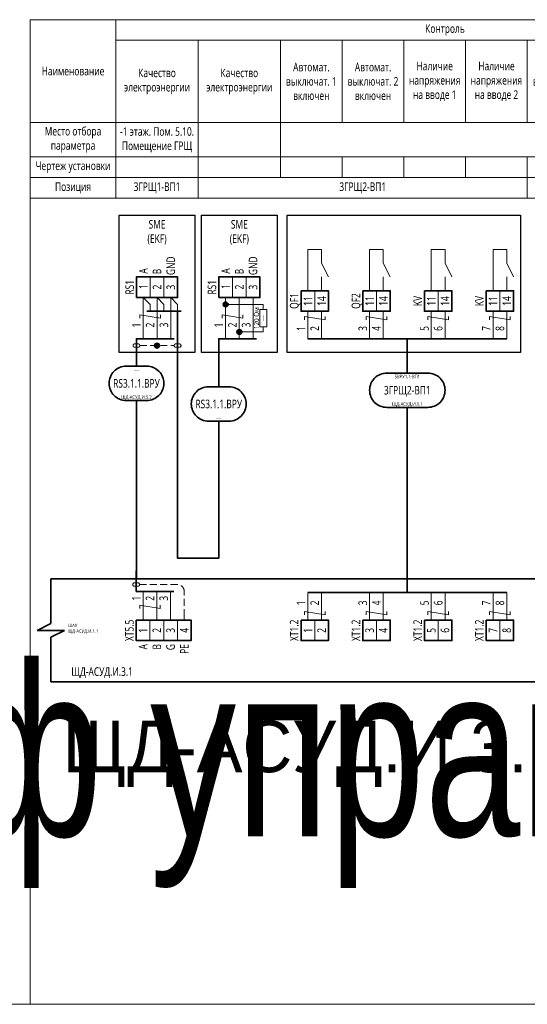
# Model space of a CAD drawing. Header units: millimetres. Extents: x -1173 to 6733, y -4591 to 345.
# Tile 30 of 93: x -79 to 69, y -2407 to -2120. Entities that reach past the tile are written whole.
import ezdxf
from ezdxf.enums import TextEntityAlignment as Align

# ---------------------------------------------------------------- set-up
doc = ezdxf.new("R2018")
doc.units = ezdxf.units.MM
doc.set_wipeout_variables(frame=1)
doc.linetypes.add('JIS_02_2.0', pattern=[3, 2, -1])
doc.layers.get('0').update_dxf_attribs({"lineweight": 15})
for name, color, linetype, lineweight in [('AK_Drawing', 7, 'Continuous', 35), ('AK_Drawing_Thin', 7, 'Continuous', 15), ('AK_Equipment', 7, 'Continuous', 35), ('AK_Multy_Wire', 7, 'Continuous', 35), ('AK_Table', 7, 'Continuous', 35), ('AK_Wire', 7, 'Continuous', 15), ('AK_Wire_Number', 7, 'Continuous', 15)]:
    doc.layers.add(name, color=color, linetype=linetype, lineweight=lineweight)
doc.layers.add('UNPLOTTED', color=2, linetype='Continuous', lineweight=15, plot=False)
doc.styles.add('PT Sans Narrow', font='PTN57F.ttf')
doc.styles.get("Standard").update_dxf_attribs({"font": 'arial.ttf'})
doc.styles.add('Trebuchet MS', font='trebuc.ttf', dxfattribs={"width": 0.75})

# ---------------------------------------------------------------- blocks, each defined once
blk = doc.blocks.new('*U70')
at = {"style": 'Trebuchet MS', "width": 0.75}
for tag, flags, p in [('NAME', 9, (-1, 0)), ('TYPE', 9, (-1, -3)), ('ASSYCODE', 9, (-1, -6)), ('MFG', 9, (-1, -9)), ('MESUREMENT_UNITS', 9, (-1, -13.44)), ('WEIGHT', 9, (-1, -18)), ('COUNT', 9, (-1, -16.98)), ('SORTING_SECTION', 9, (-1, -22.98)), ('XREF', 1, (-1, -24))]:
    blk.add_attdef(tag, text='', height=2, dxfattribs=dict(at, flags=flags)).set_placement(p, align=Align.RIGHT)
blk.add_attdef('TAG1', text='', height=2.5, dxfattribs=at).set_placement((2, -27), align=Align.MIDDLE_LEFT)
at = {"lineweight": 30, "width": 0.75, "flags": 104}
blk.add_attdef('CATDESC', text='', height=2.5, dxfattribs=at).set_placement((370, -25), align=Align.MIDDLE_RIGHT)
at = {"layer": 'UNPLOTTED', "style": 'Trebuchet MS', "width": 0.75, "flags": 8}
for tag, p in [('DESC1', (1, -3)), ('DESC2', (1, -5)), ('DESC3', (1, -7)), ('FAMILY', (1, -13.73)), ('SYSTEM_NAME', (1, -17.99)), ('POSITION_N', (1, -15.99))]:
    blk.add_attdef(tag, p, '', height=1, dxfattribs=at)
blk = doc.blocks.new('*U1')
at = {"layer": 'UNPLOTTED'}
blk.add_lwpolyline([(0, 0), (-395, 0), (-395, 287), (0, 287)], close=True, dxfattribs=at)
blk = doc.blocks.new('*U472')
for p, q in [((-4, -13), (-4, 0)), ((-4, 0), (0, 0)), ((294, 0), (0, 0)), ((-8, -15), (-4, -13)), ((0, -15), (-8, -15)), ((-4, -17), (0, -15)), ((-4, -30), (-4, -17)), ((-4, -30), (0, -30)), ((0, -30), (294, -30))]:
    blk.add_line(p, q)
at = {"style": 'Trebuchet MS', "width": 0.75}
blk.add_attdef('TAG1', text='', height=2.5, dxfattribs=at).set_placement((2, -27), align=Align.MIDDLE_LEFT)
at = {"lineweight": 30, "width": 0.75, "flags": 104}
blk.add_attdef('CATDESC', text='', height=2.5, dxfattribs=at).set_placement((292, -25), align=Align.MIDDLE_RIGHT)
at = {"layer": 'UNPLOTTED', "style": 'Trebuchet MS', "width": 0.75, "flags": 8}
for tag, p in [('DESC1', (1, -3)), ('DESC2', (1, -5)), ('DESC3', (1, -7)), ('FAMILY', (1, -13.73)), ('SYSTEM_NAME', (1, -17.99)), ('POSITION_N', (1, -15.99))]:
    blk.add_attdef(tag, p, '', height=1, dxfattribs=at)
blk = doc.blocks.new('*T471')
at = {"layer": 'AK_Table', "color": 0, "linetype": 'ByBlock', "lineweight": -2, "transparency": 16777216}
for p, q in [((0, 0), (289, 0)), ((0, 0), (0, -52)), ((25, 0), (25, -52)), ((217, 0), (217, -30)), ((235, 0), (235, -30)), ((253, 0), (253, -30)), ((271, 0), (271, -30)), ((289, 0), (289, -52)), ((25, -6), (289, -6)), ((49, -6), (49, -52)), ((73, -6), (73, -46)), ((91, -6), (91, -30)), ((109, -6), (109, -30)), ((127, -6), (127, -30)), ((145, -6), (145, -30)), ((163, -6), (163, -30)), ((181, -6), (181, -30)), ((199, -6), (199, -30)), ((0, -30), (289, -30)), ((0, -40), (289, -40)), ((91, -40), (91, -46)), ((109, -40), (109, -46)), ((127, -40), (127, -46)), ((145, -40), (145, -52)), ((163, -40), (163, -46)), ((181, -40), (181, -46)), ((199, -40), (199, -46)), ((217, -40), (217, -52)), ((235, -40), (235, -46)), ((253, -40), (253, -46)), ((271, -40), (271, -46)), ((0, -46), (289, -46)), ((0, -52), (289, -52))]:
    blk.add_line(p, q, dxfattribs=at)
at = {"layer": 'AK_Table', "color": 0, "transparency": 16777216, "char_height": 2.5, "attachment_point": 5, "style": 'Trebuchet MS'}
for s, insert, width in [('Контроль ', (121, -3), 191), ('Автомат. выключат. 1 включен', (82, -18), 17), ('Автомат. выключат. 2 включен', (100, -18), 17), ('Наличие напряжения на вводе 1', (118, -18), 17), ('Наличие напряжения на вводе 2', (136, -18), 17), ('Автомат. выключат. 1 включен', (154, -18), 17), ('Автомат. выключат. 2 включен', (172, -18), 17), ('Автомат. выключат. 1 включен', (226, -18), 17), ('Автомат. выключат. 2 включен', (244, -18), 17), ('Наименование', (12.5, -15), 24), ('Качество электроэнергии', (37, -18), 23), ('Качество электроэнергии', (61, -18), 23), ('АВР "Положение 1"', (190, -18), 17), ('АВР "Положение 2"', (208, -18), 17), ('АВР "Положение 1"', (262, -18), 17), ('АВР "Положение 2"', (280, -18), 17), ('-1 этаж. Пом. 5.10. Помещение ГРЩ', (37, -35), 23), ('Место отбора параметра', (12.5, -35), 23), ('-1 этаж. Пом. 5.11. Помещение ГРЩ', (181, -35), 215), ('Чертеж установки', (12.5, -43), 23), ('Позиция', (12.5, -49), 23), ('3ГРЩ1-ВП1', (37, -49), 23), ('3ГРЩ2-ВП1', (97, -49), 95), ('3ГРЩ2-АВР1', (181, -49), 71), ('3ГРЩ2-АВР2', (253, -49), 71)]:
    blk.add_mtext(s, dxfattribs=dict(at, insert=insert, width=width))
blk = doc.blocks.new('*U217')
blk.add_wipeout([(0, 0), (0, -6), (8, -6), (8, 0)])
blk.add_lwpolyline([(0, 0), (8, 0), (8, -6), (0, -6)], close=True)
at = {"lineweight": -2}
blk.add_lwpolyline([(4, 0), (8, 0), (8, -6), (4, -6)], close=True, dxfattribs=at)
at = {"style": 'Trebuchet MS', "width": 0.75, "flags": 12}
for tag, p in [('TERM01', (2, -3)), ('TERM02', (6, -3))]:
    blk.add_attdef(tag, text='', height=2.5, rotation=90, dxfattribs=at).set_placement(p, align=Align.MIDDLE_CENTER)
at = {"style": 'Trebuchet MS', "width": 0.75}
blk.add_attdef('TAG1', text='', height=2.5, rotation=90, dxfattribs=at).set_placement((-2, -3), align=Align.MIDDLE_CENTER)
at = {"style": 'Trebuchet MS', "width": 0.75, "flags": 12}
for tag, p in [('NOTE01', (2, -7)), ('NOTE02', (6, -7))]:
    blk.add_attdef(tag, text='', height=2.5, rotation=90, dxfattribs=at).set_placement(p, align=Align.MIDDLE_RIGHT)
blk = doc.blocks.new('*U304')
blk.add_lwpolyline([(-6, 5), (6, 5, -0.414214), (11, 0), (11, 0, -0.414214), (6, -5), (-6, -5, -0.414214), (-11, 0), (-11, 0, -0.414214)], format="xyb", close=True)
at = {"style": 'Trebuchet MS', "width": 0.75}
blk.add_attdef('CA_CIRCUIT_NUMBER', text='', height=2.5, dxfattribs=at).set_placement((0, 0), align=Align.MIDDLE_CENTER)
at = {"lineweight": 30, "width": 0.75, "flags": 1}
blk.add_attdef('CA_CABLE_TYPE', text='', height=2.5, rotation=90, dxfattribs=at).set_placement((0, -25), align=Align.BOTTOM_CENTER)
at = {"style": 'Trebuchet MS', "width": 0.75}
blk.add_attdef('LENGTH', text='', height=2.5, rotation=90, dxfattribs=at).set_placement((2, -24.82), align=Align.MIDDLE_CENTER)
at = {"layer": 'UNPLOTTED', "style": 'Trebuchet MS', "width": 0.75}
for tag, p in [('LOAD_NAME', (0, 4)), ('PANEL_NAME', (0, -4))]:
    blk.add_attdef(tag, text='', height=1, dxfattribs=at).set_placement(p, align=Align.MIDDLE_CENTER)
blk = doc.blocks.new('*U459')
at = {"layer": 'AK_Wire'}
for points in [[(-2, -4), (-2, 4)], [(2, -4), (2, 4)], [(3, 2.5), (3, 1.5), (-3, 2.5), (-3, 1.5)]]:
    blk.add_lwpolyline(points, dxfattribs=at)
blk = doc.blocks.new('*U460')
at = {"layer": 'AK_Drawing', "color": 0, "linetype": 'ByBlock', "lineweight": -2, "transparency": 16777216}
for p in [(0, 0), (18, 0), (36, 0), (54, 0)]:
    blk.add_blockref('*U459', p, dxfattribs=at)
blk = doc.blocks.new('Z')
at = {"layer": 'AK_Wire'}
blk.add_lwpolyline([(3, 0.5), (3, -0.5), (-3, 0.5), (-3, -0.5)], dxfattribs=at)
blk = doc.blocks.new('*U461')
at = {"layer": 'AK_Wire'}
for points in [[(-2, -4), (-2, 4)], [(2, -4), (2, 4)]]:
    blk.add_lwpolyline(points, dxfattribs=at)
blk.add_blockref('Z', (0, -2), dxfattribs=at)
blk = doc.blocks.new('*U462')
at = {"layer": 'AK_Drawing', "color": 0, "linetype": 'ByBlock', "lineweight": -2, "transparency": 16777216}
for p in [(0, 0), (18, 0), (36, 0), (54, 0)]:
    blk.add_blockref('*U461', p, dxfattribs=at)
blk = doc.blocks.new('*U30')
blk.add_line((4, 0), (4, 4))
blk.add_lwpolyline([(6, 4), (4, 8), (4, 12), (0, 12), (0, 0)])
blk = doc.blocks.new('*U463')
at = {"layer": 'AK_Drawing_Thin'}
blk.add_blockref('*U30', (-4, -6.5), dxfattribs=at)
blk = doc.blocks.new('*U464')
at = {"layer": 'AK_Drawing', "color": 0, "linetype": 'ByBlock', "lineweight": -2, "transparency": 16777216}
for p in [(0, 0), (18, 0), (36, 0), (54, 0)]:
    blk.add_blockref('*U463', p, dxfattribs=at)
blk = doc.blocks.new('WDDOT')
for radius in [0.7, 0.5, 0.3, 0.1]:
    blk.add_circle((0, 0), radius)
blk = doc.blocks.new('*U38')
at = {"layer": 'AK_Drawing_Thin', "linetype": 'JIS_02_2.0'}
blk.add_lwpolyline([(1, 0, -0.414214), (0.5, -0.5), (-0.5, -0.5, -0.414214), (-1, 0, -0.414214), (-0.5, 0.5), (0.5, 0.5, -0.414214), (1, 0), (11, 0, -0.414214), (11.5, 0.5), (12.5, 0.5, -0.414214), (13, 0, -0.414214), (12.5, -0.5), (11.5, -0.5, -0.414214), (11, 0)], format="xyb", dxfattribs=at)
at = {"layer": 'AK_Drawing'}
blk.add_blockref('WDDOT', (6, 0), dxfattribs=at)
blk = doc.blocks.new('*U220')
blk.add_wipeout([(0, 0), (0, 6), (12, 6), (12, 0)])
blk.add_lwpolyline([(0, 0), (12, 0), (12, 6), (0, 6)], close=True)
at = {"lineweight": -2}
for points in [[(4, 0), (8, 0), (8, 6), (4, 6)], [(8, 0), (12, 0), (12, 6), (8, 6)]]:
    blk.add_lwpolyline(points, close=True, dxfattribs=at)
at = {"style": 'Trebuchet MS', "width": 0.75}
blk.add_attdef('TAG1', text='', height=2.5, rotation=90, dxfattribs=at).set_placement((-2, 3), align=Align.MIDDLE_CENTER)
at = {"style": 'Trebuchet MS', "width": 0.75, "flags": 12}
for tag, p in [('TERM01', (2, 3.22)), ('TERM02', (6, 3.06)), ('TERM03', (10, 3.03))]:
    blk.add_attdef(tag, text='', height=2.5, rotation=90, dxfattribs=at).set_placement(p, align=Align.MIDDLE_CENTER)
for tag, p in [('NOTE01', (2, 7)), ('NOTE02', (6, 7)), ('NOTE03', (10, 7))]:
    blk.add_attdef(tag, text='', height=2.5, rotation=90, dxfattribs=at).set_placement(p, align=Align.MIDDLE_RIGHT)
blk = doc.blocks.new('*U293')
at = {"layer": 'AK_Drawing', "lineweight": 30}
blk.add_lwpolyline([(-5, 40), (17, 40), (17, 0), (-5, 0)], close=True, dxfattribs=at)
at = {"layer": 'AK_Multy_Wire'}
blk.add_line((13, 12), (3, 12), dxfattribs=at)
for points in [[(12, 0), (12, 12)], [(11, 4), (0, 4), (0, 0)]]:
    blk.add_lwpolyline(points, dxfattribs=at)
at = {"layer": 'AK_Wire'}
for points in [[(4, 12), (4, 14), (2, 16)], [(2, 16), (2, 4)], [(8, 12), (8, 14), (6, 16)], [(6, 16), (6, 4)], [(12, 12), (12, 14), (10, 16)], [(10, 16), (10, 4)], [(1, 10), (1, 11), (7, 10), (7, 11)]]:
    blk.add_lwpolyline(points, dxfattribs=at)
at = {"layer": 'AK_Drawing'}
blk.add_blockref('*U38', (0, 2), dxfattribs=at)
at = {"lineweight": 30, "width": 0.75, "flags": 104}
for tag, p in [('TAG3', (6, 79)), ('TAG2', (6, 62))]:
    blk.add_attdef(tag, text='', height=2.5, dxfattribs=at).set_placement(p, align=Align.MIDDLE_CENTER)
at = {"style": 'Trebuchet MS', "width": 0.75}
blk.add_attdef('TAG1', text='', height=2.5, dxfattribs=at).set_placement((6, 48), align=Align.MIDDLE_CENTER)
at = {"layer": 'AK_Drawing', "insert": (6, 35), "char_height": 2.5, "width": 18, "attachment_point": 5, "style": 'Trebuchet MS'}
blk.add_mtext('SME\\P(EKF)', dxfattribs=at)
at = {"layer": 'AK_Wire_Number', "style": 'Trebuchet MS', "width": 0.75}
for s, p in [('1', (2, 8)), ('2', (6, 8)), ('3', (10, 8))]:
    blk.add_text(s, height=2.5, rotation=90, dxfattribs=at).set_placement(p, align=Align.BOTTOM_CENTER)
at = {"layer": 'AK_Equipment', "lineweight": 15}
ref = blk.add_blockref('*U220', (0, 16), dxfattribs=at)
ref.add_attrib('TAG1', 'RS1', dxfattribs={"layer": '0', "height": 2.5, "rotation": 90, "style": 'Trebuchet MS', "width": 0.75}).set_placement((-2, 19), align=Align.MIDDLE_CENTER)
ref.add_attrib('TERM01', '1', dxfattribs={"layer": '0', "height": 2.5, "rotation": 90, "style": 'Trebuchet MS', "width": 0.75}).set_placement((2, 19.22), align=Align.MIDDLE_CENTER)
ref.add_attrib('TERM02', '2', dxfattribs={"layer": '0', "height": 2.5, "rotation": 90, "style": 'Trebuchet MS', "width": 0.75}).set_placement((6, 19.06), align=Align.MIDDLE_CENTER)
ref.add_attrib('TERM03', '3', dxfattribs={"layer": '0', "height": 2.5, "rotation": 90, "style": 'Trebuchet MS', "width": 0.75}).set_placement((10, 19.03), align=Align.MIDDLE_CENTER)
ref.add_attrib('NOTE01', 'A', dxfattribs={"layer": '0', "height": 2.5, "rotation": 90, "style": 'Trebuchet MS', "width": 0.75}).set_placement((2, 24.53), align=Align.MIDDLE_RIGHT)
ref.add_attrib('NOTE02', 'B', dxfattribs={"layer": '0', "height": 2.5, "rotation": 90, "style": 'Trebuchet MS', "width": 0.75}).set_placement((6, 24.38), align=Align.MIDDLE_RIGHT)
ref.add_attrib('NOTE03', 'GND', dxfattribs={"layer": '0', "height": 2.5, "rotation": 90, "style": 'Trebuchet MS', "width": 0.75}).set_placement((10, 27.98), align=Align.MIDDLE_RIGHT)
blk = doc.blocks.new('*U40')
at = {"layer": 'AK_Drawing_Thin'}
for points in [[(4, 11), (4, 0)], [(-4, 0), (-4, 7)]]:
    blk.add_lwpolyline(points, dxfattribs=at)
blk.add_wipeout([(-2.5, 1), (-2.5, -1), (2.5, -1), (2.5, 1)])
for points in [[(-2.5, 0), (-4, 0)], [(4, 0), (2.5, 0)]]:
    blk.add_lwpolyline(points, dxfattribs=at)
blk.add_lwpolyline([(-2.5, 1), (-2.5, -1), (2.5, -1), (2.5, 1)], close=True, dxfattribs=at)
at = {"style": 'Trebuchet MS', "width": 0.75, "flags": 8}
for tag, height, p in [('POWER', 1, (0, 0)), ('R1', 1.5, (0, 2))]:
    blk.add_attdef(tag, text='', height=height, dxfattribs=at).set_placement(p, align=Align.MIDDLE_CENTER)
blk = doc.blocks.new('*U296')
at = {"layer": 'AK_Drawing', "lineweight": 30}
blk.add_lwpolyline([(-5, 40), (17, 40), (17, 0), (-5, 0)], close=True, dxfattribs=at)
at = {"layer": 'AK_Multy_Wire'}
blk.add_lwpolyline([(11, 4), (0, 4), (0, 0)], dxfattribs=at)
at = {"layer": 'AK_Wire'}
for points in [[(2, 16), (2, 4)], [(6, 16), (6, 4)], [(10, 16), (10, 4)], [(1, 10), (1, 11), (7, 10), (7, 11)]]:
    blk.add_lwpolyline(points, dxfattribs=at)
at = {"lineweight": 30, "width": 0.75, "flags": 104}
for tag, p in [('TAG3', (6, 79)), ('TAG2', (6, 62))]:
    blk.add_attdef(tag, text='', height=2.5, dxfattribs=at).set_placement(p, align=Align.MIDDLE_CENTER)
at = {"style": 'Trebuchet MS', "width": 0.75}
blk.add_attdef('TAG1', text='', height=2.5, dxfattribs=at).set_placement((6, 48), align=Align.MIDDLE_CENTER)
at = {"layer": 'AK_Drawing', "insert": (6, 35), "char_height": 2.5, "width": 18, "attachment_point": 5, "style": 'Trebuchet MS'}
blk.add_mtext('SME\\P(EKF)', dxfattribs=at)
at = {"layer": 'AK_Wire_Number', "style": 'Trebuchet MS', "width": 0.75}
for s, p in [('1', (2, 8)), ('2', (6, 8)), ('3', (10, 8))]:
    blk.add_text(s, height=2.5, rotation=90, dxfattribs=at).set_placement(p, align=Align.BOTTOM_CENTER)
at = {"layer": 'AK_Drawing_Thin'}
ref = blk.add_blockref('*U40', (13, 10), dxfattribs=dict(at, rotation=90))
ref.add_attrib('R1', '120 Ом', dxfattribs={"layer": '0', "height": 1.5, "rotation": 90, "style": 'Trebuchet MS', "width": 0.75}).set_placement((11, 10), align=Align.MIDDLE_CENTER)
ref.add_attrib('POWER', '-', dxfattribs={"layer": '0', "height": 1, "rotation": 90, "style": 'Trebuchet MS', "width": 5}).set_placement((13, 10), align=Align.MIDDLE_CENTER)
at = {"layer": 'AK_Drawing'}
for p in [(2, 14), (6, 6)]:
    blk.add_blockref('WDDOT', p, dxfattribs=at)
at = {"layer": 'AK_Equipment', "lineweight": 15}
ref = blk.add_blockref('*U220', (0, 16), dxfattribs=at)
ref.add_attrib('TAG1', 'RS1', dxfattribs={"layer": '0', "height": 2.5, "rotation": 90, "style": 'Trebuchet MS', "width": 0.75}).set_placement((-2, 19), align=Align.MIDDLE_CENTER)
ref.add_attrib('TERM01', '1', dxfattribs={"layer": '0', "height": 2.5, "rotation": 90, "style": 'Trebuchet MS', "width": 0.75}).set_placement((2, 19.22), align=Align.MIDDLE_CENTER)
ref.add_attrib('TERM02', '2', dxfattribs={"layer": '0', "height": 2.5, "rotation": 90, "style": 'Trebuchet MS', "width": 0.75}).set_placement((6, 19.06), align=Align.MIDDLE_CENTER)
ref.add_attrib('TERM03', '3', dxfattribs={"layer": '0', "height": 2.5, "rotation": 90, "style": 'Trebuchet MS', "width": 0.75}).set_placement((10, 19.03), align=Align.MIDDLE_CENTER)
ref.add_attrib('NOTE01', 'A', dxfattribs={"layer": '0', "height": 2.5, "rotation": 90, "style": 'Trebuchet MS', "width": 0.75}).set_placement((2, 24.53), align=Align.MIDDLE_RIGHT)
ref.add_attrib('NOTE02', 'B', dxfattribs={"layer": '0', "height": 2.5, "rotation": 90, "style": 'Trebuchet MS', "width": 0.75}).set_placement((6, 24.38), align=Align.MIDDLE_RIGHT)
ref.add_attrib('NOTE03', 'GND', dxfattribs={"layer": '0', "height": 2.5, "rotation": 90, "style": 'Trebuchet MS', "width": 0.75}).set_placement((10, 27.98), align=Align.MIDDLE_RIGHT)
blk = doc.blocks.new('*U46')
blk.add_lwpolyline([(-3, 5), (3, 5, -0.414214), (8, 0), (8, 0, -0.414214), (3, -5), (-3, -5, -0.414214), (-8, 0), (-8, 0, -0.414214)], format="xyb", close=True)
at = {"style": 'Trebuchet MS', "width": 0.75}
blk.add_attdef('CA_CIRCUIT_NUMBER', text='', height=2.5, dxfattribs=at).set_placement((0, 0), align=Align.MIDDLE_CENTER)
at = {"lineweight": 30, "width": 0.75, "flags": 1}
blk.add_attdef('CA_CABLE_TYPE', text='', height=2.5, rotation=90, dxfattribs=at).set_placement((0, -25), align=Align.BOTTOM_CENTER)
at = {"style": 'Trebuchet MS', "width": 0.75}
blk.add_attdef('LENGTH', text='', height=2.5, rotation=90, dxfattribs=at).set_placement((2, -24.82), align=Align.MIDDLE_CENTER)
at = {"layer": 'UNPLOTTED', "style": 'Trebuchet MS', "width": 0.75}
for tag, p in [('LOAD_NAME', (0, 4)), ('PANEL_NAME', (0, -4))]:
    blk.add_attdef(tag, text='', height=1, dxfattribs=at).set_placement(p, align=Align.MIDDLE_CENTER)
blk = doc.blocks.new('*U226')
blk.add_wipeout([(0, 0), (0, -6), (16, -6), (16, 0)])
blk.add_lwpolyline([(0, 0), (16, 0), (16, -6), (0, -6)], close=True)
at = {"lineweight": -2}
for points in [[(4, 0), (8, 0), (8, -6), (4, -6)], [(8, 0), (12, 0), (12, -6), (8, -6)], [(12, 0), (16, 0), (16, -6), (12, -6)]]:
    blk.add_lwpolyline(points, close=True, dxfattribs=at)
at = {"style": 'Trebuchet MS', "width": 0.75, "flags": 12}
for tag, p in [('TERM01', (2, -3)), ('TERM02', (6, -3)), ('TERM03', (10, -3)), ('TERM04', (14, -3))]:
    blk.add_attdef(tag, text='', height=2.5, rotation=90, dxfattribs=at).set_placement(p, align=Align.MIDDLE_CENTER)
at = {"style": 'Trebuchet MS', "width": 0.75}
blk.add_attdef('TAG1', text='', height=2.5, rotation=90, dxfattribs=at).set_placement((-2, -3), align=Align.MIDDLE_CENTER)
at = {"style": 'Trebuchet MS', "width": 0.75, "flags": 12}
for tag, p in [('NOTE01', (2, -7)), ('NOTE02', (6, -7)), ('NOTE03', (10, -7)), ('NOTE04', (14, -7))]:
    blk.add_attdef(tag, text='', height=2.5, rotation=90, dxfattribs=at).set_placement(p, align=Align.MIDDLE_RIGHT)
blk = doc.blocks.new('*U56')
blk.add_lwpolyline([(-3, 5), (3, 5, -0.414214), (8, 0), (8, 0, -0.414214), (3, -5), (-3, -5, -0.414214), (-8, 0), (-8, 0, -0.414214)], format="xyb", close=True)
at = {"style": 'Trebuchet MS', "width": 0.75}
blk.add_attdef('CA_CIRCUIT_NUMBER', text='', height=2.5, dxfattribs=at).set_placement((0, 0), align=Align.MIDDLE_CENTER)
at = {"lineweight": 30, "width": 0.75, "flags": 1}
blk.add_attdef('CA_CABLE_TYPE', text='', height=2.5, rotation=90, dxfattribs=at).set_placement((0, -35), align=Align.BOTTOM_CENTER)
at = {"style": 'Trebuchet MS', "width": 0.75}
blk.add_attdef('LENGTH', text='', height=2.5, rotation=90, dxfattribs=at).set_placement((2, -34.82), align=Align.MIDDLE_CENTER)
at = {"layer": 'UNPLOTTED', "style": 'Trebuchet MS', "width": 0.75}
for tag, p in [('LOAD_NAME', (0, 4)), ('PANEL_NAME', (0, -4))]:
    blk.add_attdef(tag, text='', height=1, dxfattribs=at).set_placement(p, align=Align.MIDDLE_CENTER)

msp = doc.modelspace()

# ---------------------------------------------------------------- linework, layer by layer
at = {"layer": 'AK_Drawing', "lineweight": 30}
msp.add_lwpolyline([(-1, -2177), (67, -2177), (67, -2217), (-1, -2217)], close=True, dxfattribs=at)
at = {"layer": 'AK_Multy_Wire'}
for p, q in [((63, -2213), (5, -2213)), ((63, -2287), (5, -2287))]:
    msp.add_line(p, q, dxfattribs=at)
for points in [[(34, -2213), (34, -2223)], [(-45, -2217), (-45, -2221)], [(-45, -2231), (-45, -2283)], [(34, -2233), (34, -2287)], [(-34.06, -2286.65), (-45.06, -2286.65), (-45.06, -2280.65)]]:
    msp.add_lwpolyline(points, dxfattribs=at)
at = {"layer": 'AK_Wire'}
msp.add_lwpolyline([(-44.06, -2291.65), (-44.06, -2290.65), (-38.06, -2291.65), (-38.06, -2290.65)], dxfattribs=at)
at = {"layer": 'UNPLOTTED', "color": 2, "true_color": 0xf1eb1f}
msp.add_xline((-778, -2407), (1, 0), dxfattribs=at)

# ---------------------------------------------------------------- block references
msp.add_blockref('*T471', (-76, -2120))
at = {"layer": 'AK_Equipment'}
ref = msp.add_blockref('*U70', (-562, -2282.99), dxfattribs=at)
lines = msp.add_mtext('\\W0.7500;Шкаф управления "Мегатрон" ШАУ-С-220-ЩД-АСУД.И.3.1', dxfattribs={"layer": '0', "insert": (-192, -2307.99), "char_height": 50, "attachment_point": 1})
ref.add_attrib('CATDESC', '', (-192, -2307.99), dxfattribs={"flags": 104}).embed_mtext(lines)
ref = msp.add_blockref('*U472', (-66, -2283), dxfattribs=at)
ref.add_attrib('TAG1', 'ЩД-АСУД.И.3.1', dxfattribs={"layer": '0', "height": 2.5, "style": 'Trebuchet MS', "width": 0.75}).set_placement((-64, -2310), align=Align.MIDDLE_LEFT)
ref.add_attrib('FAMILY', 'ШАУ', (-65, -2297.01), dxfattribs={"layer": 'UNPLOTTED', "height": 1, "style": 'Trebuchet MS', "width": 0.75})
ref.add_attrib('POSITION_N', 'ЩД-АСУД.И.1.1', (-65, -2298.72), dxfattribs={"layer": 'UNPLOTTED', "height": 1, "style": 'Trebuchet MS', "width": 0.75})
at = {"layer": 'AK_Multy_Wire', "ltscale": 10}
for name, p, values in [('*U56', (-45, -2226), {'CA_CIRCUIT_NUMBER': 'RS3.1.1.ВРУ', 'PANEL_NAME': 'ЩД-АСУД.И.5.2', 'LOAD_NAME': '----'}), ('*U304', (34, -2228), {'CA_CIRCUIT_NUMBER': '3ГРЩ2-ВП1', 'PANEL_NAME': 'ЩД-АСУД.И.1.1', 'LOAD_NAME': '5ВРУ1.1-ВП1'}), ('*U46', (-21, -2232), {'CA_CIRCUIT_NUMBER': 'RS3.1.1.ВРУ', 'PANEL_NAME': '----'})]:
    msp.add_blockref(name, p, dxfattribs=at).add_auto_attribs(values)
at = {"layer": 'UNPLOTTED'}
msp.add_blockref('*U1', (319, -2407), dxfattribs=at)

# ---------------------------------------------------------------- texts
at = {"layer": 'AK_Wire_Number', "style": 'Trebuchet MS', "width": 0.75}
for s, p in [('1', (5, -2210)), ('2', (9, -2210)), ('3', (23, -2210)), ('4', (27, -2210)), ('5', (41, -2210)), ('6', (45, -2210)), ('7', (59, -2210)), ('8', (63, -2210)), ('1', (-43.06, -2288.65)), ('2', (-39.06, -2288.65)), ('3', (-35.06, -2288.65)), ('1', (5, -2290)), ('2', (9, -2290)), ('3', (23, -2290)), ('4', (27, -2290)), ('5', (41, -2290)), ('6', (45, -2290)), ('7', (59, -2290)), ('8', (63, -2290))]:
    msp.add_text(s, height=2.5, rotation=90, dxfattribs=at).set_placement(p, align=Align.BOTTOM_CENTER)
at = {"layer": 'UNPLOTTED', "color": 3, "style": 'PT Sans Narrow'}
msp.add_text('ЩД-АСУД.И.3.1', height=15, dxfattribs=at).set_placement((-66.51, -2339.35))

# ---------------------------------------------------------------- next in the draw order: block references
at = {"layer": 'AK_Drawing'}
ref = msp.add_blockref('*U293', (-45, -2217), dxfattribs=at)
lines = msp.add_mtext('\\W0.7500;\\~', dxfattribs={"layer": '0', "insert": (-39, -2155), "char_height": 22, "attachment_point": 1})
ref.add_attrib('TAG2', '', (-39, -2155), dxfattribs={"flags": 104}).embed_mtext(lines)
lines = msp.add_mtext('\\W0.7500;\\~', dxfattribs={"layer": '0', "insert": (-39, -2138), "char_height": 22, "attachment_point": 1})
ref.add_attrib('TAG3', '', (-39, -2138), dxfattribs={"flags": 104}).embed_mtext(lines)
ref = msp.add_blockref('*U296', (-21, -2217), dxfattribs=at)
lines = msp.add_mtext('\\W0.7500; ', dxfattribs={"layer": '0', "insert": (-15, -2155), "char_height": 22, "attachment_point": 1})
ref.add_attrib('TAG2', '', (-15, -2155), dxfattribs={"flags": 104}).embed_mtext(lines)
lines = msp.add_mtext('\\W0.7500; ', dxfattribs={"layer": '0', "insert": (-15, -2138), "char_height": 22, "attachment_point": 1})
ref.add_attrib('TAG3', '', (-15, -2138), dxfattribs={"flags": 104}).embed_mtext(lines)
at = {"layer": 'AK_Equipment', "lineweight": 15}
ref = msp.add_blockref('*U217', (3, -2199), dxfattribs=at)
ref.add_attrib('TAG1', 'QF1', dxfattribs={"layer": '0', "height": 2.5, "rotation": 90, "style": 'Trebuchet MS', "width": 0.75}).set_placement((1, -2202), align=Align.MIDDLE_CENTER)
ref.add_attrib('TERM01', '11', dxfattribs={"layer": '0', "height": 2.5, "rotation": 90, "style": 'Trebuchet MS', "width": 0.75}).set_placement((5, -2202), align=Align.MIDDLE_CENTER)
ref.add_attrib('TERM02', '14', dxfattribs={"layer": '0', "height": 2.5, "rotation": 90, "style": 'Trebuchet MS', "width": 0.75}).set_placement((9, -2202), align=Align.MIDDLE_CENTER)
ref = msp.add_blockref('*U217', (21, -2199), dxfattribs=at)
ref.add_attrib('TAG1', 'QF2', dxfattribs={"layer": '0', "height": 2.5, "rotation": 90, "style": 'Trebuchet MS', "width": 0.75}).set_placement((19, -2202), align=Align.MIDDLE_CENTER)
ref.add_attrib('TERM01', '11', dxfattribs={"layer": '0', "height": 2.5, "rotation": 90, "style": 'Trebuchet MS', "width": 0.75}).set_placement((23, -2202), align=Align.MIDDLE_CENTER)
ref.add_attrib('TERM02', '14', dxfattribs={"layer": '0', "height": 2.5, "rotation": 90, "style": 'Trebuchet MS', "width": 0.75}).set_placement((27, -2202), align=Align.MIDDLE_CENTER)
ref = msp.add_blockref('*U217', (39, -2199), dxfattribs=at)
ref.add_attrib('TAG1', 'KV', dxfattribs={"layer": '0', "height": 2.5, "rotation": 90, "style": 'Trebuchet MS', "width": 0.75}).set_placement((37, -2202), align=Align.MIDDLE_CENTER)
ref.add_attrib('TERM01', '11', dxfattribs={"layer": '0', "height": 2.5, "rotation": 90, "style": 'Trebuchet MS', "width": 0.75}).set_placement((41, -2202), align=Align.MIDDLE_CENTER)
ref.add_attrib('TERM02', '14', dxfattribs={"layer": '0', "height": 2.5, "rotation": 90, "style": 'Trebuchet MS', "width": 0.75}).set_placement((45, -2202), align=Align.MIDDLE_CENTER)
ref = msp.add_blockref('*U226', (-45.06, -2295), dxfattribs=at)
ref.add_attrib('TAG1', 'XT5.5', dxfattribs={"layer": '0', "height": 2.5, "rotation": 90, "style": 'Trebuchet MS', "width": 0.75}).set_placement((-47.06, -2298), align=Align.MIDDLE_CENTER)
ref.add_attrib('TERM01', '1', dxfattribs={"layer": '0', "height": 2.5, "rotation": 90, "style": 'Trebuchet MS', "width": 0.75}).set_placement((-43.06, -2298), align=Align.MIDDLE_CENTER)
ref.add_attrib('TERM02', '2', dxfattribs={"layer": '0', "height": 2.5, "rotation": 90, "style": 'Trebuchet MS', "width": 0.75}).set_placement((-39.06, -2298), align=Align.MIDDLE_CENTER)
ref.add_attrib('TERM03', '3', dxfattribs={"layer": '0', "height": 2.5, "rotation": 90, "style": 'Trebuchet MS', "width": 0.75}).set_placement((-35.06, -2298), align=Align.MIDDLE_CENTER)
ref.add_attrib('TERM04', '4', dxfattribs={"layer": '0', "height": 2.5, "rotation": 90, "style": 'Trebuchet MS', "width": 0.75}).set_placement((-31.06, -2298), align=Align.MIDDLE_CENTER)
ref.add_attrib('NOTE01', 'A', dxfattribs={"layer": '0', "height": 2.5, "rotation": 90, "style": 'Trebuchet MS', "width": 0.75}).set_placement((-43.06, -2302), align=Align.MIDDLE_RIGHT)
ref.add_attrib('NOTE02', 'B', dxfattribs={"layer": '0', "height": 2.5, "rotation": 90, "style": 'Trebuchet MS', "width": 0.75}).set_placement((-39.06, -2302), align=Align.MIDDLE_RIGHT)
ref.add_attrib('NOTE03', 'G', dxfattribs={"layer": '0', "height": 2.5, "rotation": 90, "style": 'Trebuchet MS', "width": 0.75}).set_placement((-35.06, -2302), align=Align.MIDDLE_RIGHT)
ref.add_attrib('NOTE04', 'PE', dxfattribs={"layer": '0', "height": 2.5, "rotation": 90, "style": 'Trebuchet MS', "width": 0.75}).set_placement((-31.06, -2302), align=Align.MIDDLE_RIGHT)
ref = msp.add_blockref('*U217', (3, -2295), dxfattribs=at)
ref.add_attrib('TAG1', 'XT1.2', dxfattribs={"layer": '0', "height": 2.5, "rotation": 90, "style": 'Trebuchet MS', "width": 0.75}).set_placement((1, -2298), align=Align.MIDDLE_CENTER)
ref.add_attrib('TERM01', '1', dxfattribs={"layer": '0', "height": 2.5, "rotation": 90, "style": 'Trebuchet MS', "width": 0.75}).set_placement((5, -2298), align=Align.MIDDLE_CENTER)
ref.add_attrib('TERM02', '2', dxfattribs={"layer": '0', "height": 2.5, "rotation": 90, "style": 'Trebuchet MS', "width": 0.75}).set_placement((9, -2298), align=Align.MIDDLE_CENTER)
ref = msp.add_blockref('*U217', (21, -2295), dxfattribs=at)
ref.add_attrib('TAG1', 'XT1.2', dxfattribs={"layer": '0', "height": 2.5, "rotation": 90, "style": 'Trebuchet MS', "width": 0.75}).set_placement((19, -2298), align=Align.MIDDLE_CENTER)
ref.add_attrib('TERM01', '3', dxfattribs={"layer": '0', "height": 2.5, "rotation": 90, "style": 'Trebuchet MS', "width": 0.75}).set_placement((23, -2298), align=Align.MIDDLE_CENTER)
ref.add_attrib('TERM02', '4', dxfattribs={"layer": '0', "height": 2.5, "rotation": 90, "style": 'Trebuchet MS', "width": 0.75}).set_placement((27, -2298), align=Align.MIDDLE_CENTER)
ref = msp.add_blockref('*U217', (39, -2295), dxfattribs=at)
ref.add_attrib('TAG1', 'XT1.2', dxfattribs={"layer": '0', "height": 2.5, "rotation": 90, "style": 'Trebuchet MS', "width": 0.75}).set_placement((37, -2298), align=Align.MIDDLE_CENTER)
ref.add_attrib('TERM01', '5', dxfattribs={"layer": '0', "height": 2.5, "rotation": 90, "style": 'Trebuchet MS', "width": 0.75}).set_placement((41, -2298), align=Align.MIDDLE_CENTER)
ref.add_attrib('TERM02', '6', dxfattribs={"layer": '0', "height": 2.5, "rotation": 90, "style": 'Trebuchet MS', "width": 0.75}).set_placement((45, -2298), align=Align.MIDDLE_CENTER)

# ---------------------------------------------------------------- next in the draw order: linework, layer by layer
at = {"layer": 'AK_Drawing_Thin', "linetype": 'JIS_02_2.0'}
msp.add_lwpolyline([(-31.06, -2295), (-31.06, -2293.82), (-31.06, -2286.65, 0.414214), (-33.06, -2284.65), (-44.06, -2284.65, -0.414214), (-44.56, -2285.15), (-45.56, -2285.15, -0.414214), (-46.06, -2284.65, -0.414214), (-45.56, -2284.15), (-44.56, -2284.15, -0.414214), (-44.06, -2284.65)], format="xyb", dxfattribs=at)
at = {"layer": 'AK_Multy_Wire'}
for points in [[(-33, -2217), (-33, -2277), (-21, -2277), (-21, -2237)], [(-21, -2217), (-21, -2227)]]:
    msp.add_lwpolyline(points, dxfattribs=at)
at = {"layer": 'AK_Wire'}
for points in [[(-43.06, -2295), (-43.06, -2286.65)], [(-39.06, -2295), (-39.06, -2286.65)], [(-35.06, -2295), (-35.06, -2286.65)]]:
    msp.add_lwpolyline(points, dxfattribs=at)

# ---------------------------------------------------------------- next in the draw order: block references
at = {"layer": 'AK_Drawing'}
for name, p in [('*U464', (9, -2192.5)), ('*U460', (7, -2209)), ('*U462', (7, -2291))]:
    msp.add_blockref(name, p, dxfattribs=at)

# ---------------------------------------------------------------- next in the draw order: block references
at = {"layer": 'AK_Equipment', "lineweight": 15}
ref = msp.add_blockref('*U217', (57, -2199), dxfattribs=at)
ref.add_attrib('TAG1', 'KV', dxfattribs={"layer": '0', "height": 2.5, "rotation": 90, "style": 'Trebuchet MS', "width": 0.75}).set_placement((55, -2202), align=Align.MIDDLE_CENTER)
ref.add_attrib('TERM01', '11', dxfattribs={"layer": '0', "height": 2.5, "rotation": 90, "style": 'Trebuchet MS', "width": 0.75}).set_placement((59, -2202), align=Align.MIDDLE_CENTER)
ref.add_attrib('TERM02', '14', dxfattribs={"layer": '0', "height": 2.5, "rotation": 90, "style": 'Trebuchet MS', "width": 0.75}).set_placement((63, -2202), align=Align.MIDDLE_CENTER)
ref = msp.add_blockref('*U217', (57, -2295), dxfattribs=at)
ref.add_attrib('TAG1', 'XT1.2', dxfattribs={"layer": '0', "height": 2.5, "rotation": 90, "style": 'Trebuchet MS', "width": 0.75}).set_placement((55, -2298), align=Align.MIDDLE_CENTER)
ref.add_attrib('TERM01', '7', dxfattribs={"layer": '0', "height": 2.5, "rotation": 90, "style": 'Trebuchet MS', "width": 0.75}).set_placement((59, -2298), align=Align.MIDDLE_CENTER)
ref.add_attrib('TERM02', '8', dxfattribs={"layer": '0', "height": 2.5, "rotation": 90, "style": 'Trebuchet MS', "width": 0.75}).set_placement((63, -2298), align=Align.MIDDLE_CENTER)

doc.saveas('drawing.dxf')
